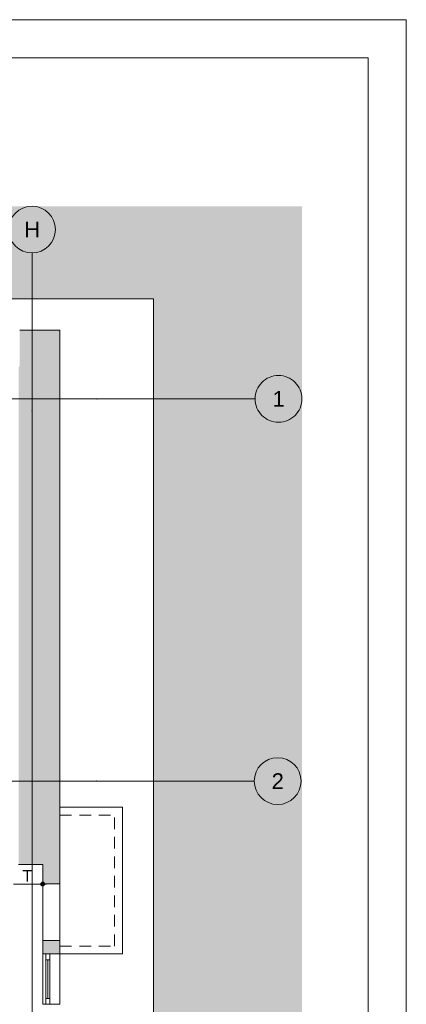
# Paper-space layout 'A-54 WYKOŃCZENIA ŚCIAN - PIĘTRO 9' of a CAD drawing. Header units: millimetres. Extents: x 0 to 420, y 0 to 297.
# Tile 12 of 12: x 370 to 420, y 171 to 297. Entities that reach past the tile are written whole.
import ezdxf
from ezdxf.xclip import XClip

# ---------------------------------------------------------------- set-up
doc = ezdxf.new("R2010")
doc.units = ezdxf.units.MM
doc.header["$MEASUREMENT"] = 0
doc.header["$XCLIPFRAME"] = 0
for name, pattern in [('DASHDOTX2', [1000, 500, -250, 0, -250]), ('Przer. długie kreski', [2.5, 1.5, -1]), ('PRZERYWANA_DU_A', [550, 350.0000000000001, -199.9999999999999])]:
    doc.linetypes.add(name, pattern=pattern)
for name, color, linetype, lineweight in [('0_Nr_pióra__2', 8, 'Continuous', 13), ('A_Arkusz_Nr_pióra__1', 7, 'Continuous', 20), ('A_ściany_Nr_pióra__1', 7, 'Continuous', 20)]:
    doc.layers.add(name, color=color, linetype=linetype, lineweight=lineweight)
for name, color, linetype in [('A__OKŁADZINY ŚCIAN', 7, 'Continuous'), ('A_podrys', 7, 'Continuous'), ('A_ściany', 7, 'Continuous')]:
    doc.layers.add(name, color=color, linetype=linetype)
for name, color, linetype, lineweight, true_color in [('A__OKŁADZINY ŚCIAN_Nr_pióra__7', 7, 'Continuous', 18, 0x171717), ('A_osie_Nr_pióra__16', 7, 'Continuous', 5, 0x0f0f0f), ('A_osie_Nr_pióra__76', 7, 'Continuous', 5, 0x2d2d2d), ('A_ściany_Nr_pióra__10', 7, 'Continuous', 13, 0x4b4b4b), ('A_ściany_Nr_pióra__19', 7, 'Continuous', 5, 0x191919), ('Okna Archicada_Nr_pióra__19', 7, 'Continuous', 5, 0x191919)]:
    doc.layers.add(name, color=color, linetype=linetype, lineweight=lineweight, true_color=true_color)
doc.styles.add('STYL_AUTOMATYCZNY_1', font='arial.ttf')
doc.styles.add('STYL_AUTOMATYCZNY_5', font='arial.ttf')

# ---------------------------------------------------------------- blocks, each defined once
blk = doc.blocks.new('Rysunek_2_2', base_point=(-1733.239513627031, -281.6927895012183))
at = {"linetype": 'Continuous', "lineweight": 0, "true_color": 0x484848}
blk.add_hatch(color=251, dxfattribs=at).paths.add_polyline_path([(406.6255992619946, 273.0910973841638), (291.5603873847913, 273.0910973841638), (291.5603873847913, 261.192043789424), (387.6255948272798, 261.192043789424), (387.6255948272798, 102.3820475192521), (291.5603873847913, 102.3820475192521), (291.5603873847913, 97.38204360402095), (406.6255992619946, 97.38204360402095)])
at = {"layer": 'A__OKŁADZINY ŚCIAN', "linetype": 'Continuous', "lineweight": 0, "true_color": 0x171717}
blk.add_hatch(color=250, dxfattribs=at).paths.add_polyline_path([(373.1755953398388, 186.1720445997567), (373.1946254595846, 186.0763737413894), (373.2488186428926, 185.9952679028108), (373.3299244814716, 185.9410747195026), (373.4255953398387, 185.9220445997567), (373.5212661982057, 185.9410747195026), (373.6023720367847, 185.9952679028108), (373.6565652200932, 186.0763737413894), (373.6755953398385, 186.1720445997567), (373.6565652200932, 186.2677154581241), (373.6023720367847, 186.3488212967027), (373.5212661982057, 186.403014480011), (373.4255953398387, 186.4220445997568), (373.3299244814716, 186.403014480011), (373.2488186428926, 186.3488212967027), (373.1946254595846, 186.2677154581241)])
at = {"layer": 'A_ściany', "linetype": 'Continuous', "lineweight": 0, "true_color": 0x000000}
for points in [[(370.3255953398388, 252.4420445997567), (370.3255953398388, 188.6720445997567), (375.6255953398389, 188.6720445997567), (375.6255953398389, 257.1920445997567)], [(370.4755954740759, 252.5764785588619), (375.6255953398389, 257.192044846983), (370.4755954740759, 257.192044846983)], [(375.6255952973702, 188.6720445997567), (373.4255953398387, 188.6720445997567), (373.4255953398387, 186.2220445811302), (374.3255954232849, 186.2220445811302), (375.6255952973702, 186.2220445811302)], [(373.4255953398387, 177.2220445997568), (375.6255952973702, 177.2220445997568), (375.6255952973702, 178.9220446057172), (374.3255954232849, 178.9220446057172), (373.4255953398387, 178.9220446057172)]]:
    blk.add_hatch(color=18, dxfattribs=at).paths.add_polyline_path(points)
at = {"layer": '0_Nr_pióra__2', "color": 8, "linetype": 'PRZERYWANA_DU_A', "lineweight": 13, "flags": 128}
blk.add_lwpolyline([(291.5603851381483, 102.3820445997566), (387.6255953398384, 102.3820445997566), (387.6255953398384, 261.1920445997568), (291.5603851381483, 261.1920445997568)], dxfattribs=at)
at = {"layer": 'A__OKŁADZINY ŚCIAN_Nr_pióra__7', "color": 250, "linetype": 'Continuous', "lineweight": 18, "true_color": 0x171717}
for p, q in [((373.4255966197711, 186.4220451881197), (373.4255966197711, 187.1095456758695)), ((369.6955966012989, 186.1720447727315), (373.1755962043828, 186.1720447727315)), ((373.4255966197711, 185.2345438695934), (373.4255966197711, 185.9220443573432)), ((373.6755944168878, 186.1720447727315), (373.925594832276, 186.1720447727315))]:
    blk.add_line(p, q, dxfattribs=at)
blk.add_circle((373.4255953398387, 186.1720445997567), 0.25, dxfattribs=at)
at = {"layer": 'A_osie_Nr_pióra__16', "color": 250, "linetype": 'DASHDOTX2', "lineweight": 5, "true_color": 0x0f0f0f}
for p, q in [((372.0575953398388, 246.8400210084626), (372.057594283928, 267.0911019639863)), ((380.3745165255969, 248.3820459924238), (291.5603853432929, 248.3820459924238)), ((380.3745148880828, 248.3820445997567), (400.6255962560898, 248.3820441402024)), ((372.0575954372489, 246.8400222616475), (372.0575954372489, 97.38204531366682)), ((380.2733058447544, 199.3820433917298), (291.5603853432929, 199.3820433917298)), ((380.2733076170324, 199.3820445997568), (400.5243869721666, 199.3820438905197))]:
    blk.add_line(p, q, dxfattribs=at)
for p in [(380.3745148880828, 248.3820445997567), (380.3745148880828, 248.3820445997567), (372.0575953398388, 246.8400210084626), (372.0575953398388, 246.8400210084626), (380.2733076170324, 199.3820445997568), (380.2733076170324, 199.3820445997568)]:
    blk.add_point(p, dxfattribs=at)
at = {"layer": 'A_osie_Nr_pióra__76', "color": 250, "linetype": 'Continuous', "lineweight": 5, "true_color": 0x2d2d2d}
for centre in [(372.0575953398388, 270.0911014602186), (403.6255953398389, 248.3820445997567), (403.5243880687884, 199.3820445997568)]:
    blk.add_circle(centre, 3, dxfattribs=at)
at = {"layer": 'A_ściany_Nr_pióra__1', "color": 7, "linetype": 'Continuous', "lineweight": 20}
for p, q in [((374.3255960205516, 186.2220459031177), (373.4255966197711, 186.2220459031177)), ((374.3255960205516, 186.2220459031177), (375.6255966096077, 186.2220459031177)), ((374.3255960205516, 178.9220458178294), (373.4255966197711, 178.9220458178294)), ((374.3255960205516, 178.9220458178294), (375.6255966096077, 178.9220458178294)), ((375.6255966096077, 177.2220440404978), (373.4255966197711, 177.2220440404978)), ((375.6255966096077, 170.7620456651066), (373.4255966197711, 170.7620456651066))]:
    blk.add_line(p, q, dxfattribs=at)
at = {"layer": 'A_ściany_Nr_pióra__1', "color": 7, "linetype": 'Continuous', "lineweight": 20, "flags": 128}
for points in [[(375.6255953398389, 257.1920445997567), (370.4755954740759, 257.1920445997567)], [(375.6255953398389, 188.6720445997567), (375.6255953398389, 257.1920445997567)], [(370.3255953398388, 188.6720445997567), (373.4255953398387, 188.6720445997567)], [(373.4255953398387, 188.6720445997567), (373.4255953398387, 186.2220444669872)], [(375.6255953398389, 186.2220444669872), (375.6255953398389, 188.6720445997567)], [(373.4255953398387, 178.9220447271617), (373.4255953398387, 177.2220445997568)], [(375.6255953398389, 177.2220445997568), (375.6255953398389, 178.9220447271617)]]:
    blk.add_lwpolyline(points, dxfattribs=at)
at = {"layer": 'A_ściany_Nr_pióra__10', "color": 251, "linetype": 'Continuous', "lineweight": 13, "true_color": 0x4b4b4b}
for p, q in [((375.6255966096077, 196.0220449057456), (383.625594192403, 196.0220449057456)), ((383.625594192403, 177.2220440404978), (383.625594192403, 196.0220449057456)), ((375.6255966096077, 177.2220440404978), (383.625594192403, 177.2220440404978))]:
    blk.add_line(p, q, dxfattribs=at)
at = {"layer": 'A_ściany_Nr_pióra__10', "color": 251, "linetype": 'Przer. długie kreski', "lineweight": 13, "true_color": 0x4b4b4b}
for p, q in [((375.6255966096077, 195.0220458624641), (382.6255951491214, 195.0220458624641)), ((382.6255951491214, 178.2220457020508), (382.6255951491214, 195.0220458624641)), ((375.6255966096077, 178.2220457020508), (382.6255951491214, 178.2220457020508))]:
    blk.add_line(p, q, dxfattribs=at)
at = {"layer": 'A_ściany_Nr_pióra__19', "color": 250, "linetype": 'Continuous', "lineweight": 5, "true_color": 0x191919}
for p, q in [((373.4255966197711, 177.2220440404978), (373.4255966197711, 170.7620456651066)), ((375.6255966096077, 170.7620456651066), (375.6255966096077, 177.2220440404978))]:
    blk.add_line(p, q, dxfattribs=at)
at = {"layer": 'Okna Archicada_Nr_pióra__19', "color": 250, "linetype": 'Continuous', "lineweight": 5, "true_color": 0x191919}
for p, q in [((374.3255960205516, 186.2220459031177), (373.4255966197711, 186.2220459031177)), ((373.4255966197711, 178.9220458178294), (373.4255966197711, 186.2220459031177)), ((374.3255960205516, 186.2220459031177), (375.6255966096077, 186.2220459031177)), ((375.6255966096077, 178.9220458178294), (375.6255966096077, 186.2220459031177)), ((374.3255960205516, 178.9220458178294), (373.4255966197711, 178.9220458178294)), ((374.3255960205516, 178.9220458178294), (375.6255966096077, 178.9220458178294)), ((373.825595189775, 170.7620456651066), (373.825595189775, 177.2220440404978)), ((373.825595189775, 177.2220440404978), (374.3255960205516, 177.2220440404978)), ((374.3255960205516, 177.2220440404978), (374.3255960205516, 170.7620456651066)), ((373.825595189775, 176.4720454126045), (374.3255960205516, 176.4720454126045)), ((374.0755956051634, 171.5120442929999), (374.0755956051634, 176.4720454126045)), ((373.825595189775, 171.5120442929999), (374.3255960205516, 171.5120442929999)), ((374.3255960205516, 170.7620456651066), (373.825595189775, 170.7620456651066))]:
    blk.add_line(p, q, dxfattribs=at)
at = {"layer": 'A__OKŁADZINY ŚCIAN_Nr_pióra__7', "color": 250, "linetype": 'Continuous', "lineweight": 18, "true_color": 0x171717, "insert": (370.8073023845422, 186.4720446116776), "char_height": 1.5, "width": 1.256586, "attachment_point": 7, "style": 'STYL_AUTOMATYCZNY_5'}
blk.add_mtext('\\A1;{\\pql;\\fArial|b0|i0|c238|p0;\\W1.000000;T}', dxfattribs=at)
at = {"layer": 'A_osie_Nr_pióra__76', "color": 250, "linetype": 'Continuous', "lineweight": 5, "true_color": 0x2d2d2d, "char_height": 2, "attachment_point": 1, "style": 'STYL_AUTOMATYCZNY_1'}
for s, insert in [('\\A1;{\\pql;\\pt0;\\fArial|b0|i0|c238|p0;\\W1.000000;H}', (371.0671903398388, 271.0911014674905)), ('\\A1;{\\pql;\\pt0;\\fArial|b0|i0|c238|p0;\\W1.000000;1}', (402.8628703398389, 249.3820446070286)), ('\\A1;{\\pql;\\pt0;\\fArial|b0|i0|c238|p0;\\W1.000000;2}', (402.7616630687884, 200.3820446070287))]:
    blk.add_mtext(s, dxfattribs=dict(at, insert=insert))

psp = doc.layouts.new('A-54 WYKOŃCZENIA ŚCIAN - PIĘTRO 9')

# ---------------------------------------------------------------- linework, layer by layer
at = {"layer": 'A_Arkusz_Nr_pióra__1', "color": 7, "linetype": 'Continuous', "lineweight": 20}
for q in [(29.90003742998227, 292.1), (415.1000000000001, 4.900001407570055)]:
    psp.add_line((415.1000000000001, 292.1), q, dxfattribs=at)
at = {"layer": 'A_Arkusz_Nr_pióra__1', "color": 7, "linetype": 'Continuous', "lineweight": 20, "flags": 128}
psp.add_lwpolyline([(0, 297), (420, 297), (420, 3.320364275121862e-14), (2.775557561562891e-14, 3.320364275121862e-14)], close=True, dxfattribs=at)

# ---------------------------------------------------------------- block references
at = {"layer": 'A_podrys', "color": 37, "linetype": 'Continuous', "lineweight": 5, "true_color": 0x656532}
ref = psp.add_blockref('Rysunek_2_2', (-1733.239513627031, -281.6927895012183), dxfattribs=at)
XClip(ref).set_block_clipping_path([(291.5603851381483, 97.38204459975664), (406.6255953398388, 273.0911014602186)])

doc.saveas('drawing.dxf')
